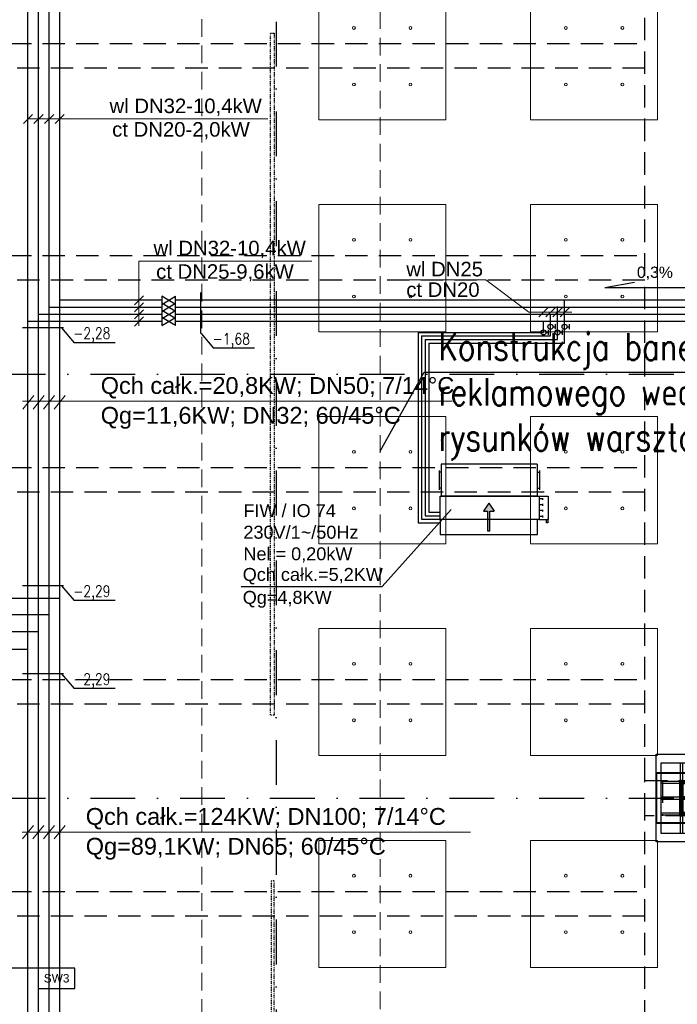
# Model space of a CAD drawing. Header units: centimetres. Extents: x -10702 to 24628, y -4437 to 19798.
# Tile 25 of 92: x 6497 to 7428, y 5908 to 7302. Entities that reach past the tile are written whole.
import ezdxf

# ---------------------------------------------------------------- set-up
doc = ezdxf.new("R2010")
doc.units = ezdxf.units.CM
for name, pattern in [('Balustrady$0$DASHED', [0.75, 0.5, -0.25]), ('CADVENT_HIDDEN', [0.8, 0.25, -0.55]), ('Kondygnacja  -0_5$0$HIDDEN', [9.525, 6.35, -3.175]), ('Kondygnacja  -0_5$0$HIDDEN2', [4.7625, 3.175, -1.5875]), ('Osie rzutów$0$DASHDOT2', [12.7, 6.35, -3.175, 0, -3.175])]:
    doc.linetypes.add(name, pattern=pattern)
doc.layers.get('0').update_dxf_attribs({"color": 8})
for name, color, linetype in [('ARCH_WIDOK_KONSTRUKCJA', 8, 'Continuous'), ('bgde_dodatki powykonawcze', 7, 'Continuous'), ('KJP_ARMATURA', 2, 'Continuous'), ('KJP_KK_OPISY MOCY klimakonwektorów', 7, 'Continuous'), ('Kondygnacja  -0_5$0$ARCH_GK', 8, 'Continuous'), ('Kondygnacja  -0_5$0$ARCH_INFO_OPISY_PRZEGRODY', 8, 'Continuous'), ('Kondygnacja  -0_5$0$ARCH_KONSTR_POWYŻEJ RZUTU', 8, 'Kondygnacja  -0_5$0$HIDDEN'), ('Kondygnacja  -0_5$0$ARCH_KONSTR_POWYŻEJ RZUTU_IST', 8, 'Kondygnacja  -0_5$0$HIDDEN2'), ('Kondygnacja  -0_5$0$ARCH_KONSTRUKCJA_NIEWIDOCZNA', 8, 'Continuous'), ('Kondygnacja  -0_5$0$ARCH_OKŁADZINA', 8, 'Continuous'), ('Kondygnacja  -0_5$0$ARCH_SŁUPY', 8, 'Continuous'), ('Osie rzutów$0$ARCH_INFO_OSIE_IST', 8, 'Osie rzutów$0$DASHDOT2'), ('Osie rzutów$0$ARCH_INFO_OSIE_OPISY_IST', 8, 'Continuous')]:
    doc.layers.add(name, color=color, linetype=linetype)
for name, color, linetype, lineweight in [('bgde_opis ct 1', 7, 'Continuous', 20), ('bgde_rzędne wl ct', 7, 'Continuous', 25), ('bgde_urządzenia', 3, 'Continuous', 30), ('KJP_CT_kk_powrót', 30, '04_CT_KOMF_POW', 25), ('KJP_CT_kk_zasil', 30, '04_CT_KOMF_ZAS', 25), ('KJP_WL_kk zasil', 150, '04_WL_KOMF_ZAS', 25), ('KJP_WL_kk_powr', 150, '04_WL_KOMF_POW', 25), ('SU Lampy kwadratowe  -05$0$ARCH_SUFITY_PODWIESZANE', 8, 'Continuous', 9)]:
    doc.layers.add(name, color=color, linetype=linetype, lineweight=lineweight)
doc.styles.add('Arial', font='arial.ttf')
doc.styles.add('Kondygnacja  -0_5$0$Arial', font='arial.ttf')
doc.styles.add('ROMANS-50-CM', font='romans.shx', dxfattribs={"width": 0.8, "height": 10})
doc.styles.add('st rom', font='Romans.shx', dxfattribs={"width": 0.8})
doc.linetypes.add('04_CT_KOMF_POW', pattern='A,100,-15,["CTKp",Standard,S=10,R=0,X=-10,Y=-5],-35', length=150)
doc.linetypes.add('04_CT_KOMF_ZAS', pattern='A,100,-15,["CTKz",Standard,S=10,R=0,X=-10,Y=-5],-35', length=150)
doc.linetypes.add('04_WL_KOMF_POW', pattern='A,100,-15,["WLKp",Standard,S=10,R=0,X=-10,Y=-5],-35', length=150)
doc.linetypes.add('04_WL_KOMF_ZAS', pattern='A,100,-15,["WLKz",Standard,S=10,R=0,X=-10,Y=-5],-35', length=150)
pattern_1 = [(45, (-1133.3117, -3177.9858), (-0.6735192, 0.6735192), [])]

# ---------------------------------------------------------------- blocks, each defined once
blk = doc.blocks.new('Osie rzutów')
at = {"layer": 'Osie rzutów$0$ARCH_INFO_OSIE_IST', "ltscale": 10}
for p, q in [((6860, 12510), (6860, 4623.26)), ((4436.04, 6800), (15156.54, 6800)), ((4436.04, 6200), (15156.54, 6200))]:
    blk.add_line(p, q, dxfattribs=at)
blk = doc.blocks.new('SU Lampy kwadratowe  -05$0$moduł sufitu')
at = {"layer": 'SU Lampy kwadratowe  -05$0$ARCH_SUFITY_PODWIESZANE'}
for points in [[(60, -60), (240, -60), (240, -240), (60, -240)], [(360, -60), (540, -60), (540, -240), (360, -240)], [(60, -360), (240, -360), (240, -540), (60, -540)], [(360, -360), (540, -360), (540, -540), (360, -540)]]:
    blk.add_lwpolyline(points, close=True, dxfattribs=at)
for centre in [(110, -110), (190, -110), (410, -110), (490, -110), (110, -190), (190, -190), (410, -190), (490, -190), (110, -410), (190, -410), (410, -410), (490, -410), (110, -490), (190, -490), (410, -490), (490, -490)]:
    blk.add_circle(centre, 2, dxfattribs=at)
blk = doc.blocks.new('SU Lampy kwadratowe  -05')
at = {"layer": 'SU Lampy kwadratowe  -05$0$ARCH_SUFITY_PODWIESZANE'}
for p in [(6860, 7400), (6860, 6800), (6860, 6200)]:
    blk.add_blockref('SU Lampy kwadratowe  -05$0$moduł sufitu', p, dxfattribs=at)
blk = doc.blocks.new('Kondygnacja  -0_5$0$słup_prostokąt')
at = {"layer": 'Kondygnacja  -0_5$0$ARCH_SŁUPY', "lineweight": 40}
h = blk.add_hatch(dxfattribs=at)
h.set_pattern_fill('ANSI31', color=256, scale=0.3, style=0)
h.set_pattern_definition(pattern_1)
h.paths.add_polyline_path([(36, 34), (39, 34), (39, 84), (36, 84)])
h = blk.add_hatch(dxfattribs=at)
h.set_pattern_fill('ANSI31', color=256, scale=0.3, style=0)
h.set_pattern_definition(pattern_1)
h.paths.add_polyline_path([(89, 34), (92, 34), (92, 84), (89, 84)])
h = blk.add_hatch(dxfattribs=at)
h.set_pattern_fill('ANSI31', color=256, scale=0.3, style=0)
h.set_pattern_definition(pattern_1)
h.paths.add_polyline_path([(89, 80), (89, 83), (39, 83), (39, 80)])
h = blk.add_hatch(dxfattribs=at)
h.set_pattern_fill('ANSI31', color=256, scale=0.3, style=0)
h.set_pattern_definition(pattern_1)
h.paths.add_polyline_path([(89, 57.5), (89, 60.5), (39, 60.5), (39, 57.5)])
h = blk.add_hatch(dxfattribs=at)
h.set_pattern_fill('ANSI31', color=256, scale=0.3, style=0)
h.set_pattern_definition(pattern_1)
h.paths.add_polyline_path([(89, 35), (89, 38), (39, 38), (39, 35)])
at = {"layer": 'Kondygnacja  -0_5$0$ARCH_KONSTRUKCJA_NIEWIDOCZNA'}
blk.add_lwpolyline([(119, 109), (119, 9), (9, 9), (9, 109)], close=True, dxfattribs=at)
for points in [[(36, 109), (36, 84)], [(39, 109), (39, 84)], [(62.5, 109), (62.5, 83)], [(65.5, 109), (65.5, 83)], [(89, 109), (89, 84)], [(92, 109), (92, 84)], [(9, 83), (36, 83)], [(9, 80), (36, 80)], [(92, 83), (119, 83)], [(92, 80), (119, 80)], [(9, 60.5), (36, 60.5)], [(9, 57.5), (36, 57.5)], [(92, 60.5), (119, 60.5)], [(92, 57.5), (119, 57.5)], [(9, 38), (36, 38)], [(9, 35), (36, 35)], [(36, 34), (36, 9)], [(39, 34), (39, 9)], [(62.5, 35), (62.5, 9)], [(65.5, 35), (65.5, 9)], [(89, 34), (89, 9)], [(92, 38), (119, 38)], [(92, 35), (119, 35)], [(92, 34), (92, 9)]]:
    blk.add_lwpolyline(points, dxfattribs=at)
at = {"layer": 'Kondygnacja  -0_5$0$ARCH_OKŁADZINA'}
blk.add_lwpolyline([(2, 121), (126, 121), (126, -3), (2, -3)], close=True, dxfattribs=at)
at = {"layer": 'Kondygnacja  -0_5$0$ARCH_SŁUPY', "lineweight": 40}
for p, q in [((39, 60.5), (89, 60.5)), ((89, 57.5), (39, 57.5))]:
    blk.add_line(p, q, dxfattribs=at)
at = {"layer": 'Kondygnacja  -0_5$0$ARCH_SŁUPY', "lineweight": 30, "const_width": 3}
blk.add_lwpolyline([(2, 94.5), (126, 94.5), (126, 23.5), (2, 23.5)], close=True, dxfattribs=at)
at = {"layer": 'Kondygnacja  -0_5$0$ARCH_SŁUPY', "lineweight": 40}
for points in [[(36, 84), (39, 84), (39, 34), (36, 34)], [(89, 84), (92, 84), (92, 34), (89, 34)]]:
    blk.add_lwpolyline(points, close=True, dxfattribs=at)
for points in [[(89, 83), (39, 83)], [(39, 80), (89, 80)], [(89, 38), (39, 38)], [(39, 35), (89, 35)]]:
    blk.add_lwpolyline(points, dxfattribs=at)
blk = doc.blocks.new('Kondygnacja  -0_5$0$konstrukcja istniejąca -0.5')
at = {"layer": 'Kondygnacja  -0_5$0$ARCH_KONSTR_POWYŻEJ RZUTU_IST', "ltscale": 10}
for points in [[(7382, 6225), (7382, 7375)], [(7382, 7232.9), (6338.5, 7232.9), (6338.5, 7267.9), (7382, 7267.9)], [(7382, 6932.9), (6338.5, 6932.9), (6338.5, 6967.9), (7382, 6967.9)], [(7382, 6632.9), (6338.5, 6632.9), (6338.5, 6667.9), (7382, 6667.9)], [(7382, 6332.9), (6338.5, 6332.9), (6338.5, 6367.9), (7382, 6367.9)], [(7538, 6175), (7382, 6175), (7382, 6225), (7538, 6225), (7538, 6175)], [(7382, 5025), (7382, 6175)], [(7382, 6032.9), (6338.5, 6032.9), (6338.5, 6067.9), (7382, 6067.9)]]:
    blk.add_lwpolyline(points, dxfattribs=at)
at = {"layer": 'Kondygnacja  -0_5$0$ARCH_KONSTR_POWYŻEJ RZUTU_IST', "ltscale": 10, "elevation": 0}
blk.add_lwpolyline([(7407, 6225), (7407, 6175)], dxfattribs=at)

msp = doc.modelspace()

# ---------------------------------------------------------------- hatches: boundary and pattern name
at = {"layer": 'bgde_urządzenia'}
h = msp.add_hatch(color=256, dxfattribs=at)
h.paths.add_polyline_path([(7162.516, 6594.398), (7159.516, 6594.398), (7159.516, 6606.064), (7153.326, 6606.064), (7161.016, 6617.491), (7168.706, 6606.064), (7162.516, 6606.064)])
h.paths.add_polyline_path([(7162.516, 6577.73), (7159.516, 6577.73), (7159.516, 6594.398), (7162.516, 6594.398)])

# ---------------------------------------------------------------- linework, layer by layer
at = {"linetype": 'Balustrady$0$DASHED', "lineweight": 20, "ltscale": 50}
msp.add_lwpolyline([(6754.764, 9751.102), (7006.979, 9751.102), (7006.979, 5027.678), (6754.764, 5027.678)], close=True, dxfattribs=at)
msp.add_lwpolyline([(7006.979, 6690.932), (7069.176, 6802.897), (7639.788, 6802.897)])
at = {"layer": 'ARCH_WIDOK_KONSTRUKCJA', "linetype": 'CADVENT_HIDDEN', "elevation": 0}
for points in [[(6856.78, 6317.498), (6851.78, 6317.498), (6851.78, 7282.498), (6856.78, 7282.498)], [(6856.78, 6082.998), (6852.78, 6082.998), (6852.78, 5116.998), (6856.78, 5116.998)]]:
    msp.add_lwpolyline(points, close=True, dxfattribs=at)
at = {"layer": 'bgde_dodatki powykonawcze'}
for p, q in [((7241.804, 6859.061), (7245.236, 6859.061)), ((7245.236, 6855.402), (7245.236, 6862.72)), ((7251.804, 6867.078), (7255.236, 6867.078)), ((7255.236, 6863.419), (7255.236, 6870.737)), ((7261.804, 6859.083), (7265.236, 6859.083)), ((7265.236, 6855.424), (7265.236, 6862.742)), ((7271.804, 6867.1), (7275.236, 6867.1)), ((7275.236, 6863.441), (7275.236, 6870.759))]:
    msp.add_line(p, q, dxfattribs=at)
for centre in [(7238.204, 6859.061), (7248.204, 6867.078), (7258.204, 6859.083), (7268.204, 6867.1)]:
    msp.add_circle(centre, 3.6, dxfattribs=at)
at = {"layer": 'bgde_opis ct 1'}
for p, q in [((6514.759, 7167.596), (6501.872, 7154.709)), ((6529.759, 7167.596), (6516.872, 7154.709)), ((6544.759, 7167.596), (6531.872, 7154.709)), ((6559.759, 7167.596), (6546.872, 7154.709)), ((6848.194, 7161.153), (6508.315, 7161.153)), ((6910.501, 6959.964), (6665.42, 6959.963)), ((6665.42, 6959.963), (6665.42, 6868.174)), ((7030.942, 6933.587), (7156.768, 6933.587)), ((7156.768, 6933.587), (7217.419, 6887.62)), ((6671.864, 6910.955), (6658.976, 6898.067)), ((6671.864, 6900.955), (6658.976, 6888.067)), ((6671.864, 6890.955), (6658.976, 6878.067)), ((7217.419, 6887.62), (7278.408, 6887.62)), ((7244.648, 6894.064), (7231.76, 6881.176)), ((7254.648, 6894.064), (7241.76, 6881.176)), ((7264.648, 6894.064), (7251.76, 6881.176)), ((7274.648, 6894.064), (7261.76, 6881.176)), ((6671.864, 6880.955), (6658.976, 6868.067)), ((6500.408, 6761.659), (7109.168, 6761.659)), ((6500.912, 6750.618), (6516.52, 6769.786)), ((6515.511, 6750.618), (6531.12, 6769.786)), ((6530.511, 6750.618), (6546.12, 6769.786)), ((6545.511, 6750.618), (6561.12, 6769.786)), ((6500.641, 6142.098), (6516.25, 6161.266)), ((6515.24, 6142.098), (6530.849, 6161.266)), ((6530.24, 6142.098), (6545.849, 6161.266)), ((6545.24, 6142.098), (6560.849, 6161.266)), ((6500.257, 6151.682), (7135.053, 6151.682))]:
    msp.add_line(p, q, dxfattribs=at)
at = {"layer": 'bgde_rzędne wl ct'}
for p, q in [((7325.118, 6922.41), (7367.105, 6930.315)), ((6753.24, 6857.626), (6753.24, 6915.402)), ((7325.118, 6922.41), (7449.108, 6922.41)), ((6558.517, 6865.477), (6500.741, 6865.477)), ((6555.963, 6865.477), (6573.754, 6844.539)), ((6753.462, 6857.626), (6771.253, 6836.688)), ((6631.624, 6844.539), (6573.754, 6844.539)), ((6829.122, 6836.688), (6771.253, 6836.688)), ((6558.517, 6500.44), (6500.741, 6500.44)), ((6555.963, 6500.44), (6573.754, 6479.503)), ((6631.624, 6479.503), (6573.754, 6479.503)), ((6558.517, 6375.893), (6500.741, 6375.893)), ((6555.963, 6375.893), (6573.754, 6354.956)), ((6631.624, 6354.956), (6573.754, 6354.956))]:
    msp.add_line(p, q, dxfattribs=at)
at = {"layer": 'bgde_urządzenia'}
for p, q in [((7090.616, 6663.648), (7090.616, 6636.148)), ((7093.616, 6672.398), (7093.616, 6627.398)), ((7229.616, 6672.398), (7093.616, 6672.398)), ((7229.616, 6672.398), (7229.616, 6627.398)), ((7232.616, 6663.648), (7232.616, 6636.148)), ((7093.616, 6661.148), (7090.616, 6661.148)), ((7229.616, 6661.148), (7232.616, 6661.148)), ((7093.616, 6638.648), (7090.616, 6638.648)), ((7229.616, 6638.648), (7232.616, 6638.648)), ((7092.116, 6594.398), (7092.116, 6627.398)), ((7092.116, 6627.398), (7232.116, 6627.398)), ((7229.616, 6627.398), (7093.616, 6627.398)), ((7232.116, 6627.398), (7232.116, 6594.398)), ((7232.116, 6627.398), (7245.116, 6627.398)), ((7237.316, 6623.273), (7232.116, 6623.273)), ((7237.316, 6622.023), (7237.316, 6624.523)), ((7245.116, 6627.398), (7245.116, 6594.398)), ((7161.016, 6617.491), (7153.326, 6606.064)), ((7161.016, 6617.491), (7168.706, 6606.064)), ((7237.316, 6615.023), (7232.116, 6615.023)), ((7237.316, 6606.773), (7232.116, 6606.773)), ((7237.316, 6613.773), (7237.316, 6616.273)), ((7237.316, 6605.523), (7237.316, 6608.023)), ((7229.916, 6594.398), (7092.116, 6594.398)), ((7092.116, 6594.398), (7092.116, 6572.898)), ((7153.326, 6606.064), (7159.516, 6606.064)), ((7159.516, 6577.73), (7159.516, 6606.064)), ((7162.516, 6577.73), (7162.516, 6606.064)), ((7162.516, 6606.064), (7168.706, 6606.064)), ((7229.916, 6572.898), (7229.916, 6594.398)), ((7232.116, 6594.398), (7229.916, 6594.398)), ((7237.316, 6598.523), (7232.116, 6598.523)), ((7232.116, 6594.398), (7245.116, 6594.398)), ((7237.316, 6597.273), (7237.316, 6599.773)), ((7242.616, 6589.398), (7242.616, 6594.398)), ((7245.116, 6594.398), (7243.616, 6594.398)), ((7244.616, 6594.398), (7244.616, 6589.398)), ((7244.616, 6589.398), (7242.616, 6589.398)), ((7092.116, 6572.898), (7229.916, 6572.898)), ((7162.516, 6577.73), (7159.516, 6577.73))]:
    msp.add_line(p, q, dxfattribs=at)
at = {"layer": 'KJP_ARMATURA'}
for p, q in [((6717.399, 6898.752), (6697.947, 6910.27)), ((6697.947, 6898.752), (6717.399, 6910.27)), ((6717.399, 6888.752), (6697.947, 6900.27)), ((6697.947, 6888.752), (6717.399, 6900.27)), ((6717.399, 6878.752), (6697.947, 6890.27)), ((6697.947, 6878.752), (6717.399, 6890.27)), ((6717.399, 6868.752), (6697.947, 6880.27)), ((6697.947, 6868.752), (6717.399, 6880.27))]:
    msp.add_line(p, q, dxfattribs=at)
at = {"layer": 'KJP_ARMATURA', "ltscale": 2}
for p, q in [((6717.399, 6898.752), (6697.947, 6910.27)), ((6697.947, 6898.752), (6717.399, 6910.27)), ((6717.399, 6888.752), (6697.947, 6900.27)), ((6697.947, 6888.752), (6717.399, 6900.27)), ((6717.399, 6878.752), (6697.947, 6890.27)), ((6697.947, 6878.752), (6717.399, 6890.27)), ((6717.399, 6868.752), (6697.947, 6880.27)), ((6697.947, 6868.752), (6717.399, 6880.27))]:
    msp.add_line(p, q, dxfattribs=at)
at = {"layer": 'KJP_ARMATURA', "elevation": -300}
for points in [[(6697.947, 6910.27), (6697.947, 6898.752)], [(6697.947, 6910.27), (6697.947, 6898.752)], [(6697.947, 6900.27), (6697.947, 6888.752)], [(6697.947, 6900.27), (6697.947, 6888.752)], [(6717.399, 6898.752), (6717.399, 6898.752), (6717.399, 6910.27)], [(6717.399, 6898.752), (6717.399, 6898.752), (6717.399, 6910.27)], [(6717.399, 6888.752), (6717.399, 6888.752), (6717.399, 6900.27)], [(6717.399, 6888.752), (6717.399, 6888.752), (6717.399, 6900.27)], [(6697.947, 6890.27), (6697.947, 6878.752)], [(6697.947, 6890.27), (6697.947, 6878.752)], [(6717.399, 6878.752), (6717.399, 6878.752), (6717.399, 6890.27)], [(6717.399, 6878.752), (6717.399, 6878.752), (6717.399, 6890.27)], [(6697.947, 6880.27), (6697.947, 6868.752)], [(6697.947, 6880.27), (6697.947, 6868.752)], [(6717.399, 6868.752), (6717.399, 6868.752), (6717.399, 6880.27)], [(6717.399, 6868.752), (6717.399, 6868.752), (6717.399, 6880.27)]]:
    msp.add_lwpolyline(points, dxfattribs=at)
at = {"layer": 'KJP_CT_kk_powrót'}
for p, q in [((6523.315, 5657.952), (6523.315, 7929.962)), ((6697.947, 6884.511), (6523.315, 6884.511)), ((7814.936, 6884.511), (6717.399, 6884.511)), ((7248.204, 6854.061), (7248.204, 6884.102)), ((7065.823, 6854.061), (7248.204, 6854.061)), ((7065.823, 6854.061), (7065.823, 6594.651)), ((7065.823, 6594.651), (7092.116, 6594.651)), ((6146.174, 6435.516), (6523.186, 6435.516))]:
    msp.add_line(p, q, dxfattribs=at)
at = {"layer": 'KJP_CT_kk_zasil'}
for p, q in [((6508.315, 5642.952), (6508.315, 7939.962)), ((6697.947, 6874.511), (6508.315, 6874.511)), ((7804.936, 6874.511), (6717.399, 6874.511)), ((7238.204, 6859.061), (7238.204, 6874.292)), ((7060.823, 6859.061), (7238.204, 6859.061)), ((7060.823, 6859.061), (7060.823, 6589.651)), ((7060.823, 6589.651), (7092.116, 6589.651)), ((6176.583, 6410.475), (6508.315, 6410.475))]:
    msp.add_line(p, q, dxfattribs=at)
at = {"layer": 'KJP_KK_OPISY MOCY klimakonwektorów'}
for p in [(7107.477, 6608.432), (6810.06, 6499.342)]:
    msp.add_line(p, (7009.948, 6499.342), dxfattribs=at)
at = {"layer": 'KJP_WL_kk zasil'}
for p, q in [((6538.315, 5672.952), (6538.315, 7919.962)), ((6697.947, 6894.511), (6538.315, 6894.511)), ((7824.936, 6894.511), (6717.399, 6894.511)), ((7258.204, 6849.061), (7258.204, 6895.808)), ((7070.823, 6849.061), (7258.204, 6849.061)), ((7070.823, 6849.061), (7070.823, 6599.651)), ((7070.823, 6599.651), (7092.116, 6599.651)), ((6119.982, 6459.816), (6538.315, 6459.816))]:
    msp.add_line(p, q, dxfattribs=at)
at = {"layer": 'KJP_WL_kk_powr'}
for p, q in [((6553.315, 5687.952), (6553.315, 7909.962)), ((6697.947, 6904.511), (6553.315, 6904.511)), ((7834.936, 6904.511), (6717.399, 6904.511)), ((7268.204, 6844.061), (7268.204, 6904.48)), ((7075.823, 6844.061), (7268.204, 6844.061)), ((7075.823, 6844.061), (7075.823, 6604.651)), ((7075.823, 6604.651), (7092.116, 6604.651)), ((6093.734, 6482.816), (6553.315, 6482.816))]:
    msp.add_line(p, q, dxfattribs=at)
at = {"layer": 'Kondygnacja  -0_5$0$ARCH_GK', "linetype": 'Continuous', "lineweight": -3}
msp.add_line((7398, 6195), (7398, 6205), dxfattribs=at)
at = {"layer": 'Kondygnacja  -0_5$0$ARCH_INFO_OPISY_PRZEGRODY'}
msp.add_lwpolyline([(6522.905, 5959.178), (6448.368, 5959.178)], dxfattribs=at)
msp.add_lwpolyline([(6522.905, 5930.378), (6574.905, 5930.378), (6574.905, 5959.178), (6522.905, 5959.178), (6522.905, 5930.378)], close=True, dxfattribs=at)

# ---------------------------------------------------------------- block references
at = {"layer": 'Kondygnacja  -0_5$0$ARCH_KONSTR_POWYŻEJ RZUTU'}
msp.add_blockref('Kondygnacja  -0_5$0$konstrukcja istniejąca -0.5', (0, 0), dxfattribs=at)
at = {"layer": 'Kondygnacja  -0_5$0$ARCH_SŁUPY'}
msp.add_blockref('Kondygnacja  -0_5$0$słup_prostokąt', (7396, 6141), dxfattribs=at)
msp.add_blockref('Kondygnacja  -0_5$0$słup_prostokąt', (7396, 6141), dxfattribs=at)
at = {"layer": 'Osie rzutów$0$ARCH_INFO_OSIE_OPISY_IST'}
msp.add_blockref('Osie rzutów', (0, 0), dxfattribs=at)
at = {"layer": 'SU Lampy kwadratowe  -05$0$ARCH_SUFITY_PODWIESZANE'}
msp.add_blockref('SU Lampy kwadratowe  -05', (0, 0), dxfattribs=at)

# ---------------------------------------------------------------- texts
at = {"linetype": 'Balustrady$0$DASHED', "lineweight": 20, "ltscale": 50, "insert": (7089.46, 6858.09, -8160), "char_height": 38.4, "width": 610.54021, "attachment_point": 1, "style": 'ROMANS-50-CM'}
msp.add_mtext('Konstrukcja baneru reklamowego według rysunków warsztatowych', dxfattribs=at)
at = {"layer": 'bgde_opis ct 1', "color": 2, "style": 'Arial'}
for s, p in [('wl DN32-10,4kW', (6623.847, 7169.401, -23509.109)), ('ct DN20-2,0kW', (6627.565, 7136.158, -23509.109)), ('wl DN32-10,4kW', (6686.154, 6968.212, -23509.109)), ('ct DN25-9,6kW', (6689.872, 6934.969, -23509.109))]:
    msp.add_text(s, height=20.58297, dxfattribs=at).set_placement(p)
for s, p in [('wl DN25', (7044.07, 6938.407, 1463.238)), ('ct DN20', (7044.07, 6909.295, 1463.238))]:
    msp.add_text(s, height=20.583, rotation=360, dxfattribs=at).set_placement(p)
at = {"layer": 'bgde_opis ct 1', "char_height": 23.8238, "attachment_point": 1, "style": 'Arial'}
for s, insert, width in [('Qch całk.=20,8KW; DN50; 7/14%%DC', (6611.374, 6795.826, 1456.81), 577.17546), ('Qg=11,6KW; DN32; 60/45%%DC', (6611.374, 6753.603, 1456.81), 548.22937), ('Qch całk.=124KW; DN100; 7/14%%DC', (6590.184, 6185.848, 1756.81), 548.22937), ('Qg=89,1KW; DN65; 60/45%%DC', (6590.184, 6143.626, 1756.81), 548.22937)]:
    msp.add_mtext(s, dxfattribs=dict(at, insert=insert, width=width))
at = {"layer": 'bgde_rzędne wl ct', "char_height": 16, "attachment_point": 1}
for s, insert, width, style in [('0,3%', (7370.631, 6952.221, 3032.55), 531.5734, 'Arial'), ('-2,28', (6572.487, 6865.793, 455.224), 70.70316, 'st rom'), ('-1,68', (6769.985, 6857.942, 455.224), 70.70316, 'st rom'), ('-2,29', (6572.487, 6500.756, 455.224), 70.70316, 'st rom'), ('-2,29', (6572.487, 6376.209, 455.224), 70.70316, 'st rom')]:
    msp.add_mtext(s, dxfattribs=dict(at, insert=insert, width=width, style=style))
at = {"layer": 'KJP_KK_OPISY MOCY klimakonwektorów', "char_height": 18.326, "width": 421.7149, "attachment_point": 1, "style": 'Arial'}
for s, insert in [('FIW / IO 74\\P230V/1~/50Hz\\PNel = 0,20kW', (6813.42, 6615.93, 2308.732)), ('Qch całk.=5,2KW', (6812.448, 6525.624, 2308.732)), ('Qg=4,8KW', (6812.448, 6493.145, 2308.732))]:
    msp.add_mtext(s, dxfattribs=dict(at, insert=insert))
at = {"layer": 'Kondygnacja  -0_5$0$ARCH_INFO_OPISY_PRZEGRODY', "insert": (6548.905, 5944.778), "char_height": 12, "width": 52, "attachment_point": 5, "style": 'Kondygnacja  -0_5$0$Arial'}
msp.add_mtext('SW3', dxfattribs=at)

doc.saveas('drawing.dxf')
